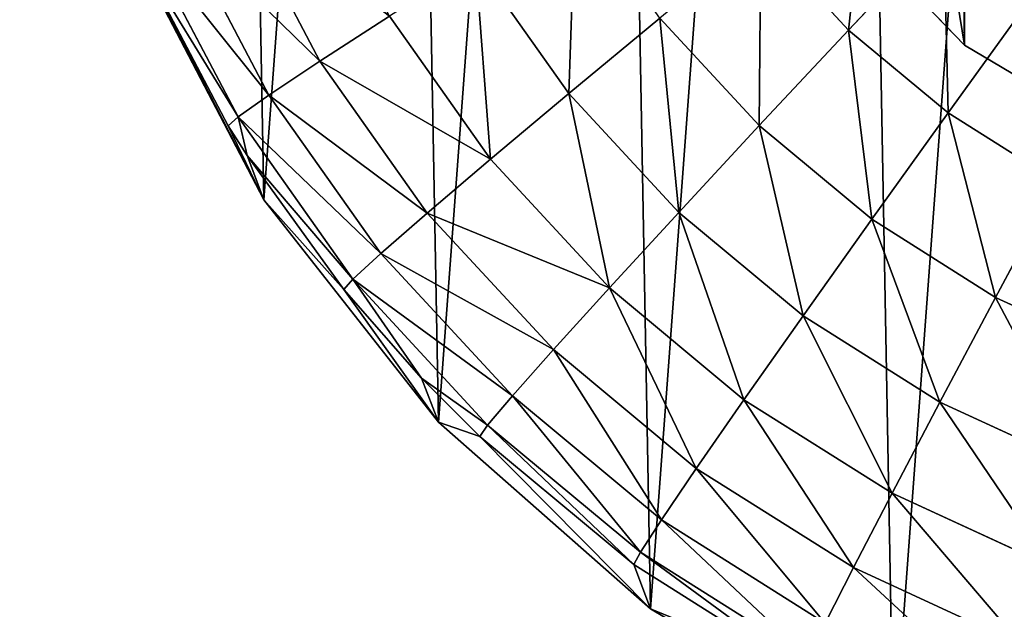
# Model space of a CAD drawing. Extents: x 0 to 230, y 0 to 588.
# Tile 9 of 256: x 102.18 to 110.54, y 104.88 to 109.88. Entities that reach past the tile are written whole.
import ezdxf

# ---------------------------------------------------------------- set-up
doc = ezdxf.new("R2010")
doc.units = 0
doc.header["$LTSCALE"] = 25.4
doc.layers.get('0').update_dxf_attribs({"color": 13, "linetype": 'CONTINUOUS'})

# ---------------------------------------------------------------- blocks, each defined once
blk = doc.blocks.new('VIPER-I-6512-6513_STL_3')
at = {"color": 250}
for p, q in [((-17.8338, 145.1859, 507.0652), (-17.4729, 118.4613, 464.808)), ((-17.8338, 145.1859, 507.0652), (-17.4729, 118.4613, 464.808)), ((-22.9446, 118.3238, 456.7424), (-23.6792, 119.7199, 456.7151)), ((-22.9446, 118.3238, 456.7424), (-23.6792, 119.7199, 456.7151)), ((-18.5899, 119.6176, 464.0672), (-17.4729, 118.4613, 464.808)), ((-18.5899, 119.6176, 464.0672), (-17.4729, 118.4613, 464.808)), ((-23.3774, 118.0363, 455.6384), (-24.1435, 119.4921, 455.6099)), ((-23.3774, 118.0363, 455.6384), (-24.1435, 119.4921, 455.6099)), ((-17.6478, 119.448, 460.151), (-18.4572, 118.588, 459.8442)), ((-17.6478, 119.448, 460.151), (-18.4572, 118.588, 459.8442)), ((-18.4572, 118.588, 459.8442), (-19.2025, 119.3941, 459.8264)), ((-18.4572, 118.588, 459.8442), (-19.2025, 119.3941, 459.8264)), ((-23.7226, 117.7766, 453.246), (-24.5143, 119.2813, 453.2166)), ((-24.5143, 119.2813, 453.2166), (-23.4204, 117.1469, 430.2547)), ((-24.5143, 119.2813, 453.2166), (-23.4204, 117.1469, 430.2547)), ((-23.7226, 117.7766, 453.246), (-24.5143, 119.2813, 453.2166)), ((-23.6394, 117.8521, 454.461), (-24.4247, 119.3444, 454.4318)), ((-23.6394, 117.8521, 454.461), (-24.4247, 119.3444, 454.4318)), ((-24.5291, 119.2739, 430.2131), (-23.4204, 117.1469, 430.2547)), ((-24.5291, 119.2739, 430.2131), (-23.4204, 117.1469, 430.2547)), ((-20.8311, 118.0493, 458.6226), (-21.6237, 119.1707, 458.5994)), ((-20.8311, 118.0493, 458.6226), (-21.6237, 119.1707, 458.5994)), ((-16.9222, 118.8446, 460.1654), (-17.613, 117.886, 459.8609)), ((-16.9222, 118.8446, 460.1654), (-17.613, 117.886, 459.8609)), ((-22.3541, 118.7058, 457.7395), (-22.9446, 118.3238, 456.7424)), ((-22.3541, 118.7058, 457.7395), (-22.9446, 118.3238, 456.7424)), ((-21.4963, 117.4923, 457.7646), (-22.3541, 118.7058, 457.7395)), ((-21.4963, 117.4923, 457.7646), (-22.3541, 118.7058, 457.7395)), ((-20.0587, 118.6898, 459.3169), (-20.8311, 118.0493, 458.6226)), ((-20.0587, 118.6898, 459.3169), (-20.8311, 118.0493, 458.6226)), ((-19.2152, 117.7774, 459.337), (-20.0587, 118.6898, 459.3169)), ((-19.2152, 117.7774, 459.337), (-20.0587, 118.6898, 459.3169)), ((-18.4572, 118.588, 459.8442), (-19.2152, 117.7774, 459.337)), ((-18.4572, 118.588, 459.8442), (-19.2152, 117.7774, 459.337)), ((-17.613, 117.886, 459.8609), (-18.4572, 118.588, 459.8442)), ((-17.613, 117.886, 459.8609), (-18.4572, 118.588, 459.8442)), ((-17.4729, 118.4613, 464.808), (-16.0268, 117.6041, 465.3625)), ((-17.4729, 118.4613, 464.808), (-16.0268, 117.6041, 465.3625)), ((-22.9446, 118.3238, 456.7424), (-23.3774, 118.0363, 455.6384)), ((-22.9446, 118.3238, 456.7424), (-23.3774, 118.0363, 455.6384)), ((-22.034, 117.0355, 456.7691), (-22.9446, 118.3238, 456.7424)), ((-22.034, 117.0355, 456.7691), (-22.9446, 118.3238, 456.7424)), ((-23.3774, 118.0363, 455.6384), (-23.6394, 117.8521, 454.461)), ((-23.3774, 118.0363, 455.6384), (-23.6394, 117.8521, 454.461)), ((-22.4279, 116.693, 455.6662), (-23.3774, 118.0363, 455.6384)), ((-22.4279, 116.693, 455.6662), (-23.3774, 118.0363, 455.6384)), ((-20.8311, 118.0493, 458.6226), (-21.4963, 117.4923, 457.7646)), ((-20.8311, 118.0493, 458.6226), (-21.4963, 117.4923, 457.7646)), ((-19.8989, 117.041, 458.6448), (-20.8311, 118.0493, 458.6226)), ((-19.8989, 117.041, 458.6448), (-20.8311, 118.0493, 458.6226)), ((-17.613, 117.886, 459.8609), (-18.2598, 116.983, 459.3559)), ((-17.613, 117.886, 459.8609), (-18.2598, 116.983, 459.3559)), ((-16.6844, 117.3003, 459.8762), (-17.613, 117.886, 459.8609)), ((-16.6844, 117.3003, 459.8762), (-17.613, 117.886, 459.8609)), ((-23.7226, 117.7766, 453.246), (-23.6394, 117.8521, 454.461)), ((-23.7226, 117.7766, 453.246), (-23.6394, 117.8521, 454.461)), ((-23.5627, 117.5225, 453.2512), (-23.7226, 117.7766, 453.246)), ((-23.7226, 117.7766, 453.246), (-23.4204, 117.1469, 430.2547)), ((-23.7226, 117.7766, 453.246), (-23.4204, 117.1469, 430.2547)), ((-23.5627, 117.5225, 453.2512), (-23.7226, 117.7766, 453.246)), ((-23.5627, 117.5225, 453.2512), (-23.6394, 117.8521, 454.461)), ((-23.5627, 117.5225, 453.2512), (-23.6394, 117.8521, 454.461)), ((-22.6661, 116.475, 454.4895), (-23.6394, 117.8521, 454.461)), ((-22.6661, 116.475, 454.4895), (-23.6394, 117.8521, 454.461)), ((-19.2152, 117.7774, 459.337), (-19.8989, 117.041, 458.6448)), ((-19.2152, 117.7774, 459.337), (-19.8989, 117.041, 458.6448)), ((-18.2598, 116.983, 459.3559), (-19.2152, 117.7774, 459.337)), ((-18.2598, 116.983, 459.3559), (-19.2152, 117.7774, 459.337)), ((-23.5627, 117.5225, 453.2512), (-23.4204, 117.1469, 430.2547)), ((-22.7412, 116.3882, 453.2748), (-23.5627, 117.5225, 453.2512)), ((-23.5627, 117.5225, 453.2512), (-23.4204, 117.1469, 430.2547)), ((-23.5627, 117.5225, 453.2512), (-22.6661, 116.475, 454.4895)), ((-22.7412, 116.3882, 453.2748), (-23.5627, 117.5225, 453.2512)), ((-23.5627, 117.5225, 453.2512), (-22.6661, 116.475, 454.4895)), ((-21.4963, 117.4923, 457.7646), (-22.034, 117.0355, 456.7691)), ((-21.4963, 117.4923, 457.7646), (-22.034, 117.0355, 456.7691)), ((-20.4875, 116.4011, 457.7887), (-21.4963, 117.4923, 457.7646)), ((-20.4875, 116.4011, 457.7887), (-21.4963, 117.4923, 457.7646)), ((-16.6844, 117.3003, 459.8762), (-17.2089, 116.3201, 459.3732)), ((-16.6844, 117.3003, 459.8762), (-17.2089, 116.3201, 459.3732)), ((-23.4204, 117.1469, 430.2547), (-22.7412, 116.3882, 453.2748)), ((-23.4204, 117.1469, 430.2547), (-22.7412, 116.3882, 453.2748)), ((-23.4204, 117.1469, 430.2547), (-21.9396, 115.2599, 430.2946)), ((-23.4204, 117.1469, 430.2547), (-21.9396, 115.2599, 430.2946)), ((-22.034, 117.0355, 456.7691), (-22.4279, 116.693, 455.6662)), ((-22.034, 117.0355, 456.7691), (-22.4279, 116.693, 455.6662)), ((-20.963, 115.8772, 456.7946), (-22.034, 117.0355, 456.7691)), ((-20.963, 115.8772, 456.7946), (-22.034, 117.0355, 456.7691)), ((-19.8989, 117.041, 458.6448), (-20.4875, 116.4011, 457.7887)), ((-19.8989, 117.041, 458.6448), (-20.4875, 116.4011, 457.7887)), ((-18.843, 116.163, 458.6657), (-19.8989, 117.041, 458.6448)), ((-18.843, 116.163, 458.6657), (-19.8989, 117.041, 458.6448)), ((-18.2598, 116.983, 459.3559), (-18.843, 116.163, 458.6657)), ((-18.2598, 116.983, 459.3559), (-18.843, 116.163, 458.6657)), ((-17.2089, 116.3201, 459.3732), (-18.2598, 116.983, 459.3559)), ((-17.2089, 116.3201, 459.3732), (-18.2598, 116.983, 459.3559)), ((-22.4279, 116.693, 455.6662), (-22.6661, 116.475, 454.4895)), ((-22.4279, 116.693, 455.6662), (-22.6661, 116.475, 454.4895)), ((-21.3112, 115.4851, 455.6929), (-22.4279, 116.693, 455.6662)), ((-21.3112, 115.4851, 455.6929), (-22.4279, 116.693, 455.6662)), ((-22.7412, 116.3882, 453.2748), (-22.6661, 116.475, 454.4895)), ((-22.7412, 116.3882, 453.2748), (-22.6661, 116.475, 454.4895)), ((-22.0819, 115.6355, 453.2911), (-22.6661, 116.475, 454.4895)), ((-22.0819, 115.6355, 453.2911), (-22.6661, 116.475, 454.4895)), ((-21.5213, 115.2368, 454.5168), (-22.6661, 116.475, 454.4895)), ((-21.5213, 115.2368, 454.5168), (-22.6661, 116.475, 454.4895)), ((-21.9396, 115.2599, 430.2946), (-22.7412, 116.3882, 453.2748)), ((-21.9396, 115.2599, 430.2946), (-22.7412, 116.3882, 453.2748)), ((-22.0819, 115.6355, 453.2911), (-22.7412, 116.3882, 453.2748)), ((-22.0819, 115.6355, 453.2911), (-22.7412, 116.3882, 453.2748)), ((-20.4875, 116.4011, 457.7887), (-20.963, 115.8772, 456.7946)), ((-20.4875, 116.4011, 457.7887), (-20.963, 115.8772, 456.7946)), ((-19.3448, 115.451, 457.8113), (-20.4875, 116.4011, 457.7887)), ((-19.3448, 115.451, 457.8113), (-20.4875, 116.4011, 457.7887)), ((-17.2089, 116.3201, 459.3732), (-17.6815, 115.4303, 458.6849)), ((-17.2089, 116.3201, 459.3732), (-17.6815, 115.4303, 458.6849)), ((-16.0804, 115.8, 459.3887), (-17.2089, 116.3201, 459.3732)), ((-16.0804, 115.8, 459.3887), (-17.2089, 116.3201, 459.3732)), ((-18.843, 116.163, 458.6657), (-19.3448, 115.451, 457.8113)), ((-18.843, 116.163, 458.6657), (-19.3448, 115.451, 457.8113)), ((-17.6815, 115.4303, 458.6849), (-18.843, 116.163, 458.6657)), ((-17.6815, 115.4303, 458.6849), (-18.843, 116.163, 458.6657)), ((-20.963, 115.8772, 456.7946), (-21.3112, 115.4851, 455.6929)), ((-20.963, 115.8772, 456.7946), (-21.3112, 115.4851, 455.6929)), ((-19.75, 114.8685, 456.8186), (-20.963, 115.8772, 456.7946)), ((-19.75, 114.8685, 456.8186), (-20.963, 115.8772, 456.7946)), ((-21.9396, 115.2599, 430.2946), (-22.0819, 115.6355, 453.2911)), ((-21.9396, 115.2599, 430.2946), (-22.0819, 115.6355, 453.2911)), ((-21.5869, 115.1398, 453.3023), (-22.0819, 115.6355, 453.2911)), ((-22.0819, 115.6355, 453.2911), (-21.5213, 115.2368, 454.5168)), ((-21.5869, 115.1398, 453.3023), (-22.0819, 115.6355, 453.2911)), ((-22.0819, 115.6355, 453.2911), (-21.5213, 115.2368, 454.5168)), ((-21.3112, 115.4851, 455.6929), (-21.5213, 115.2368, 454.5168)), ((-21.3112, 115.4851, 455.6929), (-21.5213, 115.2368, 454.5168)), ((-20.0463, 114.4333, 455.7179), (-21.3112, 115.4851, 455.6929)), ((-20.0463, 114.4333, 455.7179), (-21.3112, 115.4851, 455.6929)), ((-19.3448, 115.451, 457.8113), (-19.75, 114.8685, 456.8186)), ((-19.3448, 115.451, 457.8113), (-19.75, 114.8685, 456.8186)), ((-18.0879, 114.6581, 457.832), (-19.3448, 115.451, 457.8113)), ((-18.0879, 114.6581, 457.832), (-19.3448, 115.451, 457.8113)), ((-17.6815, 115.4303, 458.6849), (-18.0879, 114.6581, 457.832)), ((-17.6815, 115.4303, 458.6849), (-18.0879, 114.6581, 457.832)), ((-16.4343, 114.8555, 458.702), (-17.6815, 115.4303, 458.6849)), ((-16.4343, 114.8555, 458.702), (-17.6815, 115.4303, 458.6849)), ((-21.5869, 115.1398, 453.3023), (-21.9396, 115.2599, 430.2946)), ((-21.9396, 115.2599, 430.2946), (-20.1372, 113.6772, 430.3317)), ((-21.5869, 115.1398, 453.3023), (-21.9396, 115.2599, 430.2946)), ((-21.9396, 115.2599, 430.2946), (-20.1372, 113.6772, 430.3317)), ((-21.5869, 115.1398, 453.3023), (-21.5213, 115.2368, 454.5168)), ((-21.5869, 115.1398, 453.3023), (-21.5213, 115.2368, 454.5168)), ((-20.2246, 114.1586, 454.5425), (-21.5213, 115.2368, 454.5168)), ((-20.2246, 114.1586, 454.5425), (-21.5213, 115.2368, 454.5168)), ((-20.1372, 113.6772, 430.3317), (-21.5869, 115.1398, 453.3023)), ((-20.2796, 114.0527, 453.3282), (-21.5869, 115.1398, 453.3023)), ((-20.1372, 113.6772, 430.3317), (-21.5869, 115.1398, 453.3023)), ((-20.2796, 114.0527, 453.3282), (-21.5869, 115.1398, 453.3023)), ((-19.75, 114.8685, 456.8186), (-20.0463, 114.4333, 455.7179)), ((-19.75, 114.8685, 456.8186), (-20.0463, 114.4333, 455.7179)), ((-18.4156, 114.0268, 456.8406), (-19.75, 114.8685, 456.8186)), ((-18.4156, 114.0268, 456.8406), (-19.75, 114.8685, 456.8186)), ((-18.0879, 114.6581, 457.832), (-18.4156, 114.0268, 456.8406)), ((-18.0879, 114.6581, 457.832), (-18.4156, 114.0268, 456.8406)), ((-16.7382, 114.036, 457.8506), (-18.0879, 114.6581, 457.832)), ((-16.7382, 114.036, 457.8506), (-18.0879, 114.6581, 457.832)), ((-20.0463, 114.4333, 455.7179), (-20.2246, 114.1586, 454.5425)), ((-20.0463, 114.4333, 455.7179), (-20.2246, 114.1586, 454.5425)), ((-18.6549, 113.5556, 455.7408), (-20.0463, 114.4333, 455.7179)), ((-18.6549, 113.5556, 455.7408), (-20.0463, 114.4333, 455.7179)), ((-20.2796, 114.0527, 453.3282), (-20.2246, 114.1586, 454.5425)), ((-20.2796, 114.0527, 453.3282), (-20.2246, 114.1586, 454.5425)), ((-18.7983, 113.2588, 454.566), (-20.2246, 114.1586, 454.5425)), ((-18.7983, 113.2588, 454.566), (-20.2246, 114.1586, 454.5425)), ((-18.8415, 113.1455, 453.3519), (-20.2796, 114.0527, 453.3282)), ((-20.2796, 114.0527, 453.3282), (-20.1372, 113.6772, 430.3317)), ((-20.2796, 114.0527, 453.3282), (-20.1372, 113.6772, 430.3317)), ((-18.8415, 113.1455, 453.3519), (-20.2796, 114.0527, 453.3282)), ((-18.4156, 114.0268, 456.8406), (-18.6549, 113.5556, 455.7408)), ((-18.4156, 114.0268, 456.8406), (-18.6549, 113.5556, 455.7408)), ((-16.9828, 113.3664, 456.8603), (-18.4156, 114.0268, 456.8406)), ((-16.9828, 113.3664, 456.8603), (-18.4156, 114.0268, 456.8406)), ((-18.8415, 113.1455, 453.3519), (-20.1372, 113.6772, 430.3317)), ((-20.1372, 113.6772, 430.3317), (-18.0746, 112.4525, 430.3644)), ((-18.8415, 113.1455, 453.3519), (-20.1372, 113.6772, 430.3317)), ((-20.1372, 113.6772, 430.3317), (-18.0746, 112.4525, 430.3644))]:
    blk.add_line(p, q, dxfattribs=at)
at = {"color": 7}
mesh = blk.add_polyface(dxfattribs=at)
corners = [(-17.8338, 145.1859, 507.0652), (-18.5899, 119.6176, 464.0672), (-17.4729, 118.4613, 464.808), (-18.9508, 146.3422, 506.3243)]
mesh.append_faces([[corners[k] for k in face] for face in [(0, 1, 2), (1, 0, 3)]], dxfattribs={"vtx0": -1, "color": 7})
mesh = blk.add_polyface(dxfattribs=at)
corners = [(-16.0268, 117.6041, 465.3625), (-17.8338, 145.1859, 507.0652), (-17.4729, 118.4613, 464.808), (-16.3877, 144.3287, 507.6197)]
mesh.append_faces([[corners[k] for k in face] for face in [(0, 1, 2), (1, 0, 3)]], dxfattribs={"vtx0": -1, "color": 7})
mesh = blk.add_polyface(dxfattribs=at)
corners = [(-25.3163, 126.3445, 430.0927), (-25.2281, 121.5684, 430.1713), (-25.4935, 123.9523, 430.1307), (-24.7025, 128.6633, 430.0587), (-24.5291, 119.2739, 430.2131), (-23.673, 130.83, 430.0297), (-23.4204, 117.1469, 430.2547), (-22.2629, 132.7707, 430.0067), (-21.9396, 115.2599, 430.2946), (-20.5202, 134.4193, 429.9906), (-20.1372, 113.6772, 430.3317), (-18.5043, 135.7196, 429.9818), (-18.0746, 112.4525, 430.3644), (-16.2837, 136.6275, 429.9807), (-15.8221, 111.6277, 430.3918), (-13.9342, 137.1119, 429.9874), (-13.4563, 111.2308, 430.413), (-11.5357, 137.1565, 430.0015), (-11.0577, 111.2753, 430.4271), (-9.1698, 136.7596, 430.0226), (-8.7082, 111.7597, 430.4337), (-6.9173, 135.9347, 430.05), (-6.4876, 112.6676, 430.4326), (-4.8547, 134.7101, 430.0828), (-4.4717, 113.968, 430.4239), (-3.0524, 133.1273, 430.1198), (-2.729, 115.6165, 430.4077), (-1.5716, 131.2403, 430.1598), (-1.3189, 117.5572, 430.3848), (-0.4628, 129.1133, 430.2014), (-0.2894, 119.7239, 430.3558), (0.2362, 126.8188, 430.2432), (0.3244, 122.0428, 430.3217), (0.5016, 124.4349, 430.2838)]
mesh.append_faces([[corners[k] for k in face] for face in [(0, 1, 2), (32, 31, 33)]], dxfattribs={"vtx0": -1, "color": 7})
mesh.append_faces([[corners[k] for k in face] for face in [(1, 3, 4), (4, 5, 6), (6, 7, 8), (8, 9, 10), (10, 11, 12), (12, 13, 14), (14, 15, 16), (16, 17, 18), (18, 19, 20), (20, 21, 22), (22, 23, 24), (24, 25, 26), (26, 27, 28), (28, 29, 30), (30, 31, 32)]], dxfattribs={"vtx0": -1, "vtx1": -1, "color": 7})
mesh.append_faces([[corners[k] for k in face] for face in [(1, 0, 3), (4, 3, 5), (6, 5, 7), (8, 7, 9), (10, 9, 11), (12, 11, 13), (14, 13, 15), (16, 15, 17), (18, 17, 19), (20, 19, 21), (22, 21, 23), (24, 23, 25), (26, 25, 27), (28, 27, 29), (30, 29, 31)]], dxfattribs={"vtx0": -1, "vtx2": -1, "color": 7})
mesh = blk.add_polyface(dxfattribs=at)
corners = [(-16.1358, 127.3099, 459.2234), (-16.1362, 120.791, 463.3461), (-17.4724, 126.4911, 459.7298), (-19.2948, 123.9514, 461.3204), (-19.295, 120.9871, 463.1951), (-19.536, 122.4683, 462.2563), (-18.5899, 119.6176, 464.0672), (-18.5895, 125.3263, 460.4568), (-17.4729, 118.4613, 464.808), (-16.0268, 117.6041, 465.3625), (-15.2806, 120.0932, 463.7947), (-14.3589, 117.1094, 465.6896), (-14.2139, 119.6484, 464.0851), (-12.5929, 117.0141, 465.765), (-13.0363, 119.4985, 464.19), (-11.8588, 119.6574, 464.0995), (-10.8598, 117.3251, 465.5831), (-10.792, 120.1103, 463.8222), (-9.2881, 118.0193, 465.1574), (-9.9363, 120.8146, 463.3841), (-9.9359, 127.3335, 459.2614), (-9.2875, 126.9955, 459.4807), (-7.9944, 119.0454, 464.5196), (-7.9939, 125.9793, 460.1344), (-7.0746, 120.3272, 463.7168), (-7.0743, 124.7045, 460.9485), (-6.5969, 121.7697, 462.8086), (-6.5968, 123.2657, 461.8625)]
mesh.append_faces([[corners[k] for k in face] for face in [(3, 4, 5), (26, 25, 27)]], dxfattribs={"vtx0": -1, "color": 7})
mesh.append_faces([[corners[k] for k in face] for face in [(4, 3, 6), (6, 7, 8), (8, 2, 9), (9, 10, 11), (11, 12, 13), (13, 15, 16), (16, 17, 18), (18, 21, 22), (22, 23, 24), (24, 25, 26)]], dxfattribs={"vtx0": -1, "vtx1": -1, "color": 7})
mesh.append_faces([[corners[k] for k in face] for face in [(9, 2, 1)]], dxfattribs={"vtx0": -1, "vtx1": -1, "vtx2": -1, "color": 7})
mesh.append_faces([[corners[k] for k in face] for face in [(6, 3, 7), (8, 7, 2), (9, 1, 10), (11, 10, 12), (13, 12, 14), (13, 14, 15), (16, 15, 17), (18, 17, 19), (18, 19, 20), (18, 20, 21), (22, 21, 23), (24, 23, 25)]], dxfattribs={"vtx0": -1, "vtx2": -1, "color": 7})
mesh.append_faces([[corners[k] for k in face] for face in [(0, 1, 2)]], dxfattribs={"vtx1": -1, "color": 7})
mesh = blk.add_polyface(dxfattribs=at)
corners = [(-18.4572, 118.588, 459.8442), (-18.2885, 120.1409, 460.1358), (-19.2025, 119.3941, 459.8264), (-17.6478, 119.448, 460.151)]
mesh.append_faces([[corners[k] for k in face] for face in [(0, 1, 2), (1, 0, 3)]], dxfattribs={"vtx0": -1, "color": 7})
mesh = blk.add_polyface(dxfattribs=at)
corners = [(-22.3541, 118.7058, 457.7395), (-23.6792, 119.7199, 456.7151), (-22.9446, 118.3238, 456.7424), (-23.046, 120.0209, 457.7138)]
mesh.append_faces([[corners[k] for k in face] for face in [(0, 1, 2), (1, 0, 3)]], dxfattribs={"vtx0": -1, "color": 7})
mesh = blk.add_polyface(dxfattribs=at)
corners = [(-22.9446, 118.3238, 456.7424), (-24.1435, 119.4921, 455.6099), (-23.3774, 118.0363, 455.6384), (-23.6792, 119.7199, 456.7151)]
mesh.append_faces([[corners[k] for k in face] for face in [(0, 1, 2), (1, 0, 3)]], dxfattribs={"vtx0": -1, "color": 7})
mesh = blk.add_polyface(dxfattribs=at)
corners = [(-20.8311, 118.0493, 458.6226), (-20.7759, 119.7044, 459.2959), (-21.6237, 119.1707, 458.5994), (-20.0587, 118.6898, 459.3169)]
mesh.append_faces([[corners[k] for k in face] for face in [(0, 1, 2), (1, 0, 3)]], dxfattribs={"vtx0": -1, "color": 7})
mesh = blk.add_polyface(dxfattribs=at)
corners = [(-23.3774, 118.0363, 455.6384), (-24.4247, 119.3444, 454.4318), (-23.6394, 117.8521, 454.461), (-24.1435, 119.4921, 455.6099)]
mesh.append_faces([[corners[k] for k in face] for face in [(0, 1, 2), (1, 0, 3)]], dxfattribs={"vtx0": -1, "color": 7})
mesh = blk.add_polyface(dxfattribs=at)
corners = [(-17.613, 117.886, 459.8609), (-17.6478, 119.448, 460.151), (-18.4572, 118.588, 459.8442), (-16.9222, 118.8446, 460.1654)]
mesh.append_faces([[corners[k] for k in face] for face in [(0, 1, 2), (1, 0, 3)]], dxfattribs={"vtx0": -1, "color": 7})
mesh = blk.add_polyface(dxfattribs=at)
corners = [(-19.2152, 117.7774, 459.337), (-19.2025, 119.3941, 459.8264), (-20.0587, 118.6898, 459.3169), (-18.4572, 118.588, 459.8442)]
mesh.append_faces([[corners[k] for k in face] for face in [(0, 1, 2), (1, 0, 3)]], dxfattribs={"vtx0": -1, "color": 7})
mesh = blk.add_polyface(dxfattribs=at)
corners = [(-24.5143, 119.2813, 453.2166), (-24.5291, 119.2739, 430.2131), (-23.4204, 117.1469, 430.2547)]
mesh.append_faces([[corners[k] for k in face] for face in [(0, 1, 2)]], dxfattribs={"color": 7})
mesh = blk.add_polyface(dxfattribs=at)
corners = [(-23.6394, 117.8521, 454.461), (-24.5143, 119.2813, 453.2166), (-23.7226, 117.7766, 453.246), (-24.4247, 119.3444, 454.4318)]
mesh.append_faces([[corners[k] for k in face] for face in [(0, 1, 2), (1, 0, 3)]], dxfattribs={"vtx0": -1, "color": 7})
mesh = blk.add_polyface(dxfattribs=at)
corners = [(-24.5143, 119.2813, 453.2166), (-23.4204, 117.1469, 430.2547), (-23.7226, 117.7766, 453.246)]
mesh.append_faces([[corners[k] for k in face] for face in [(0, 1, 2)]], dxfattribs={"color": 7})
mesh = blk.add_polyface(dxfattribs=at)
corners = [(-21.4963, 117.4923, 457.7646), (-21.6237, 119.1707, 458.5994), (-22.3541, 118.7058, 457.7395), (-20.8311, 118.0493, 458.6226)]
mesh.append_faces([[corners[k] for k in face] for face in [(0, 1, 2), (1, 0, 3)]], dxfattribs={"vtx0": -1, "color": 7})
mesh = blk.add_polyface(dxfattribs=at)
corners = [(-16.6844, 117.3003, 459.8762), (-16.9222, 118.8446, 460.1654), (-17.613, 117.886, 459.8609), (-16.124, 118.3411, 460.1786)]
mesh.append_faces([[corners[k] for k in face] for face in [(0, 1, 2), (1, 0, 3)]], dxfattribs={"vtx0": -1, "color": 7})
mesh = blk.add_polyface(dxfattribs=at)
corners = [(-21.4963, 117.4923, 457.7646), (-22.9446, 118.3238, 456.7424), (-22.034, 117.0355, 456.7691), (-22.3541, 118.7058, 457.7395)]
mesh.append_faces([[corners[k] for k in face] for face in [(0, 1, 2), (1, 0, 3)]], dxfattribs={"vtx0": -1, "color": 7})
mesh = blk.add_polyface(dxfattribs=at)
corners = [(-19.8989, 117.041, 458.6448), (-20.0587, 118.6898, 459.3169), (-20.8311, 118.0493, 458.6226), (-19.2152, 117.7774, 459.337)]
mesh.append_faces([[corners[k] for k in face] for face in [(0, 1, 2), (1, 0, 3)]], dxfattribs={"vtx0": -1, "color": 7})
mesh = blk.add_polyface(dxfattribs=at)
corners = [(-18.2598, 116.983, 459.3559), (-18.4572, 118.588, 459.8442), (-19.2152, 117.7774, 459.337), (-17.613, 117.886, 459.8609)]
mesh.append_faces([[corners[k] for k in face] for face in [(0, 1, 2), (1, 0, 3)]], dxfattribs={"vtx0": -1, "color": 7})
mesh = blk.add_polyface(dxfattribs=at)
corners = [(-22.034, 117.0355, 456.7691), (-23.3774, 118.0363, 455.6384), (-22.4279, 116.693, 455.6662), (-22.9446, 118.3238, 456.7424)]
mesh.append_faces([[corners[k] for k in face] for face in [(0, 1, 2), (1, 0, 3)]], dxfattribs={"vtx0": -1, "color": 7})
mesh = blk.add_polyface(dxfattribs=at)
corners = [(-22.4279, 116.693, 455.6662), (-23.6394, 117.8521, 454.461), (-22.6661, 116.475, 454.4895), (-23.3774, 118.0363, 455.6384)]
mesh.append_faces([[corners[k] for k in face] for face in [(0, 1, 2), (1, 0, 3)]], dxfattribs={"vtx0": -1, "color": 7})
mesh = blk.add_polyface(dxfattribs=at)
corners = [(-20.4875, 116.4011, 457.7887), (-20.8311, 118.0493, 458.6226), (-21.4963, 117.4923, 457.7646), (-19.8989, 117.041, 458.6448)]
mesh.append_faces([[corners[k] for k in face] for face in [(0, 1, 2), (1, 0, 3)]], dxfattribs={"vtx0": -1, "color": 7})
mesh = blk.add_polyface(dxfattribs=at)
corners = [(-17.2089, 116.3201, 459.3732), (-17.613, 117.886, 459.8609), (-18.2598, 116.983, 459.3559), (-16.6844, 117.3003, 459.8762)]
mesh.append_faces([[corners[k] for k in face] for face in [(0, 1, 2), (1, 0, 3)]], dxfattribs={"vtx0": -1, "color": 7})
mesh = blk.add_polyface(dxfattribs=at)
corners = [(-23.6394, 117.8521, 454.461), (-23.7226, 117.7766, 453.246), (-23.5627, 117.5225, 453.2512)]
mesh.append_faces([[corners[k] for k in face] for face in [(0, 1, 2)]], dxfattribs={"color": 7})
mesh = blk.add_polyface(dxfattribs=at)
corners = [(-23.7226, 117.7766, 453.246), (-23.4204, 117.1469, 430.2547), (-23.5627, 117.5225, 453.2512)]
mesh.append_faces([[corners[k] for k in face] for face in [(0, 1, 2)]], dxfattribs={"color": 7})
mesh = blk.add_polyface(dxfattribs=at)
corners = [(-23.6394, 117.8521, 454.461), (-23.5627, 117.5225, 453.2512), (-22.6661, 116.475, 454.4895)]
mesh.append_faces([[corners[k] for k in face] for face in [(0, 1, 2)]], dxfattribs={"color": 7})
mesh = blk.add_polyface(dxfattribs=at)
corners = [(-18.843, 116.163, 458.6657), (-19.2152, 117.7774, 459.337), (-19.8989, 117.041, 458.6448), (-18.2598, 116.983, 459.3559)]
mesh.append_faces([[corners[k] for k in face] for face in [(0, 1, 2), (1, 0, 3)]], dxfattribs={"vtx0": -1, "color": 7})
mesh = blk.add_polyface(dxfattribs=at)
corners = [(-23.5627, 117.5225, 453.2512), (-23.4204, 117.1469, 430.2547), (-22.7412, 116.3882, 453.2748)]
mesh.append_faces([[corners[k] for k in face] for face in [(0, 1, 2)]], dxfattribs={"color": 7})
mesh = blk.add_polyface(dxfattribs=at)
corners = [(-23.5627, 117.5225, 453.2512), (-22.7412, 116.3882, 453.2748), (-22.6661, 116.475, 454.4895)]
mesh.append_faces([[corners[k] for k in face] for face in [(0, 1, 2)]], dxfattribs={"color": 7})
mesh = blk.add_polyface(dxfattribs=at)
corners = [(-20.4875, 116.4011, 457.7887), (-22.034, 117.0355, 456.7691), (-20.963, 115.8772, 456.7946), (-21.4963, 117.4923, 457.7646)]
mesh.append_faces([[corners[k] for k in face] for face in [(0, 1, 2), (1, 0, 3)]], dxfattribs={"vtx0": -1, "color": 7})
mesh = blk.add_polyface(dxfattribs=at)
corners = [(-16.0804, 115.8, 459.3887), (-16.6844, 117.3003, 459.8762), (-17.2089, 116.3201, 459.3732), (-15.6873, 116.8407, 459.8899)]
mesh.append_faces([[corners[k] for k in face] for face in [(0, 1, 2), (1, 0, 3)]], dxfattribs={"vtx0": -1, "color": 7})
mesh = blk.add_polyface(dxfattribs=at)
corners = [(-23.4204, 117.1469, 430.2547), (-21.9396, 115.2599, 430.2946), (-22.7412, 116.3882, 453.2748)]
mesh.append_faces([[corners[k] for k in face] for face in [(0, 1, 2)]], dxfattribs={"color": 7})
mesh = blk.add_polyface(dxfattribs=at)
corners = [(-20.963, 115.8772, 456.7946), (-22.4279, 116.693, 455.6662), (-21.3112, 115.4851, 455.6929), (-22.034, 117.0355, 456.7691)]
mesh.append_faces([[corners[k] for k in face] for face in [(0, 1, 2), (1, 0, 3)]], dxfattribs={"vtx0": -1, "color": 7})
mesh = blk.add_polyface(dxfattribs=at)
corners = [(-19.3448, 115.451, 457.8113), (-19.8989, 117.041, 458.6448), (-20.4875, 116.4011, 457.7887), (-18.843, 116.163, 458.6657)]
mesh.append_faces([[corners[k] for k in face] for face in [(0, 1, 2), (1, 0, 3)]], dxfattribs={"vtx0": -1, "color": 7})
mesh = blk.add_polyface(dxfattribs=at)
corners = [(-17.6815, 115.4303, 458.6849), (-18.2598, 116.983, 459.3559), (-18.843, 116.163, 458.6657), (-17.2089, 116.3201, 459.3732)]
mesh.append_faces([[corners[k] for k in face] for face in [(0, 1, 2), (1, 0, 3)]], dxfattribs={"vtx0": -1, "color": 7})
mesh = blk.add_polyface(dxfattribs=at)
corners = [(-21.3112, 115.4851, 455.6929), (-22.6661, 116.475, 454.4895), (-21.5213, 115.2368, 454.5168), (-22.4279, 116.693, 455.6662)]
mesh.append_faces([[corners[k] for k in face] for face in [(0, 1, 2), (1, 0, 3)]], dxfattribs={"vtx0": -1, "color": 7})
mesh = blk.add_polyface(dxfattribs=at)
corners = [(-22.6661, 116.475, 454.4895), (-22.7412, 116.3882, 453.2748), (-22.0819, 115.6355, 453.2911)]
mesh.append_faces([[corners[k] for k in face] for face in [(0, 1, 2)]], dxfattribs={"color": 7})
mesh = blk.add_polyface(dxfattribs=at)
corners = [(-22.6661, 116.475, 454.4895), (-22.0819, 115.6355, 453.2911), (-21.5213, 115.2368, 454.5168)]
mesh.append_faces([[corners[k] for k in face] for face in [(0, 1, 2)]], dxfattribs={"color": 7})
mesh = blk.add_polyface(dxfattribs=at)
corners = [(-22.7412, 116.3882, 453.2748), (-21.9396, 115.2599, 430.2946), (-22.0819, 115.6355, 453.2911)]
mesh.append_faces([[corners[k] for k in face] for face in [(0, 1, 2)]], dxfattribs={"color": 7})
mesh = blk.add_polyface(dxfattribs=at)
corners = [(-19.75, 114.8685, 456.8186), (-20.4875, 116.4011, 457.7887), (-20.963, 115.8772, 456.7946), (-19.3448, 115.451, 457.8113)]
mesh.append_faces([[corners[k] for k in face] for face in [(0, 1, 2), (1, 0, 3)]], dxfattribs={"vtx0": -1, "color": 7})
mesh = blk.add_polyface(dxfattribs=at)
corners = [(-16.4343, 114.8555, 458.702), (-17.2089, 116.3201, 459.3732), (-17.6815, 115.4303, 458.6849), (-16.0804, 115.8, 459.3887)]
mesh.append_faces([[corners[k] for k in face] for face in [(0, 1, 2), (1, 0, 3)]], dxfattribs={"vtx0": -1, "color": 7})
mesh = blk.add_polyface(dxfattribs=at)
corners = [(-18.0879, 114.6581, 457.832), (-18.843, 116.163, 458.6657), (-19.3448, 115.451, 457.8113), (-17.6815, 115.4303, 458.6849)]
mesh.append_faces([[corners[k] for k in face] for face in [(0, 1, 2), (1, 0, 3)]], dxfattribs={"vtx0": -1, "color": 7})
mesh = blk.add_polyface(dxfattribs=at)
corners = [(-20.0463, 114.4333, 455.7179), (-20.963, 115.8772, 456.7946), (-21.3112, 115.4851, 455.6929), (-19.75, 114.8685, 456.8186)]
mesh.append_faces([[corners[k] for k in face] for face in [(0, 1, 2), (1, 0, 3)]], dxfattribs={"vtx0": -1, "color": 7})
mesh = blk.add_polyface(dxfattribs=at)
corners = [(-22.0819, 115.6355, 453.2911), (-21.9396, 115.2599, 430.2946), (-21.5869, 115.1398, 453.3023)]
mesh.append_faces([[corners[k] for k in face] for face in [(0, 1, 2)]], dxfattribs={"color": 7})
mesh = blk.add_polyface(dxfattribs=at)
corners = [(-22.0819, 115.6355, 453.2911), (-21.5869, 115.1398, 453.3023), (-21.5213, 115.2368, 454.5168)]
mesh.append_faces([[corners[k] for k in face] for face in [(0, 1, 2)]], dxfattribs={"color": 7})
mesh = blk.add_polyface(dxfattribs=at)
corners = [(-20.2246, 114.1586, 454.5425), (-21.3112, 115.4851, 455.6929), (-21.5213, 115.2368, 454.5168), (-20.0463, 114.4333, 455.7179)]
mesh.append_faces([[corners[k] for k in face] for face in [(0, 1, 2), (1, 0, 3)]], dxfattribs={"vtx0": -1, "color": 7})
mesh = blk.add_polyface(dxfattribs=at)
corners = [(-18.4156, 114.0268, 456.8406), (-19.3448, 115.451, 457.8113), (-19.75, 114.8685, 456.8186), (-18.0879, 114.6581, 457.832)]
mesh.append_faces([[corners[k] for k in face] for face in [(0, 1, 2), (1, 0, 3)]], dxfattribs={"vtx0": -1, "color": 7})
mesh = blk.add_polyface(dxfattribs=at)
corners = [(-16.7382, 114.036, 457.8506), (-17.6815, 115.4303, 458.6849), (-18.0879, 114.6581, 457.832), (-16.4343, 114.8555, 458.702)]
mesh.append_faces([[corners[k] for k in face] for face in [(0, 1, 2), (1, 0, 3)]], dxfattribs={"vtx0": -1, "color": 7})
mesh = blk.add_polyface(dxfattribs=at)
corners = [(-21.5869, 115.1398, 453.3023), (-21.9396, 115.2599, 430.2946), (-20.1372, 113.6772, 430.3317)]
mesh.append_faces([[corners[k] for k in face] for face in [(0, 1, 2)]], dxfattribs={"color": 7})
mesh = blk.add_polyface(dxfattribs=at)
corners = [(-20.2796, 114.0527, 453.3282), (-21.5213, 115.2368, 454.5168), (-21.5869, 115.1398, 453.3023), (-20.2246, 114.1586, 454.5425)]
mesh.append_faces([[corners[k] for k in face] for face in [(0, 1, 2), (1, 0, 3)]], dxfattribs={"vtx0": -1, "color": 7})
mesh = blk.add_polyface(dxfattribs=at)
corners = [(-20.2796, 114.0527, 453.3282), (-21.5869, 115.1398, 453.3023), (-20.1372, 113.6772, 430.3317)]
mesh.append_faces([[corners[k] for k in face] for face in [(0, 1, 2)]], dxfattribs={"color": 7})
mesh = blk.add_polyface(dxfattribs=at)
corners = [(-18.6549, 113.5556, 455.7408), (-19.75, 114.8685, 456.8186), (-20.0463, 114.4333, 455.7179), (-18.4156, 114.0268, 456.8406)]
mesh.append_faces([[corners[k] for k in face] for face in [(0, 1, 2), (1, 0, 3)]], dxfattribs={"vtx0": -1, "color": 7})
mesh = blk.add_polyface(dxfattribs=at)
corners = [(-16.9828, 113.3664, 456.8603), (-18.0879, 114.6581, 457.832), (-18.4156, 114.0268, 456.8406), (-16.7382, 114.036, 457.8506)]
mesh.append_faces([[corners[k] for k in face] for face in [(0, 1, 2), (1, 0, 3)]], dxfattribs={"vtx0": -1, "color": 7})
mesh = blk.add_polyface(dxfattribs=at)
corners = [(-18.7983, 113.2588, 454.566), (-20.0463, 114.4333, 455.7179), (-20.2246, 114.1586, 454.5425), (-18.6549, 113.5556, 455.7408)]
mesh.append_faces([[corners[k] for k in face] for face in [(0, 1, 2), (1, 0, 3)]], dxfattribs={"vtx0": -1, "color": 7})
mesh = blk.add_polyface(dxfattribs=at)
corners = [(-18.8415, 113.1455, 453.3519), (-20.2246, 114.1586, 454.5425), (-20.2796, 114.0527, 453.3282), (-18.7983, 113.2588, 454.566)]
mesh.append_faces([[corners[k] for k in face] for face in [(0, 1, 2), (1, 0, 3)]], dxfattribs={"vtx0": -1, "color": 7})
mesh = blk.add_polyface(dxfattribs=at)
corners = [(-18.8415, 113.1455, 453.3519), (-20.2796, 114.0527, 453.3282), (-20.1372, 113.6772, 430.3317)]
mesh.append_faces([[corners[k] for k in face] for face in [(0, 1, 2)]], dxfattribs={"color": 7})
mesh = blk.add_polyface(dxfattribs=at)
corners = [(-17.1608, 112.867, 455.7613), (-18.4156, 114.0268, 456.8406), (-18.6549, 113.5556, 455.7408), (-16.9828, 113.3664, 456.8603)]
mesh.append_faces([[corners[k] for k in face] for face in [(0, 1, 2), (1, 0, 3)]], dxfattribs={"vtx0": -1, "color": 7})
mesh = blk.add_polyface(dxfattribs=at)
corners = [(-18.8415, 113.1455, 453.3519), (-20.1372, 113.6772, 430.3317), (-18.0746, 112.4525, 430.3644)]
mesh.append_faces([[corners[k] for k in face] for face in [(0, 1, 2)]], dxfattribs={"color": 7})
blk = doc.blocks.new('GRUPUJ_1')
at = {"color": 0}
blk.add_blockref('VIPER-I-6512-6513_STL_3', (127.6715, -8.7968, -2.1073), dxfattribs=at)

msp = doc.modelspace()

# ---------------------------------------------------------------- block references
at = {"color": 0}
msp.add_blockref('GRUPUJ_1', (0, 0), dxfattribs=at)

doc.saveas('drawing.dxf')
